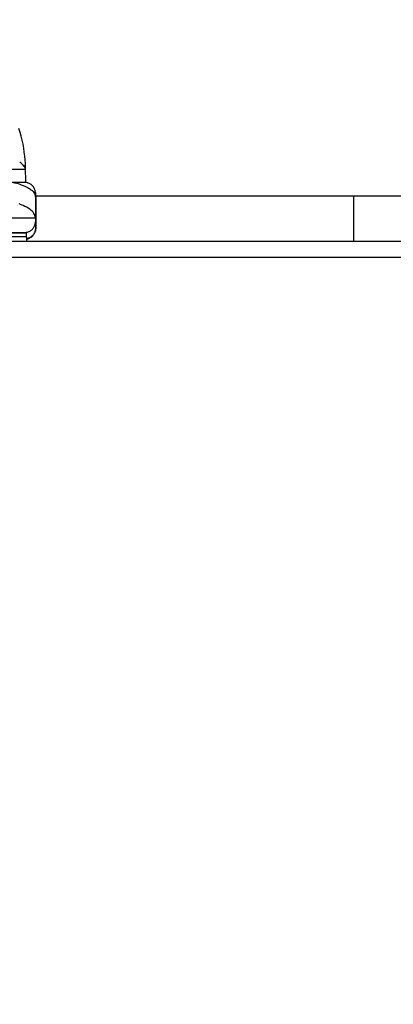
# Model space of a CAD drawing. Header units: centimetres. Extents: x 22052 to 56535, y 76485 to 78519.
# Tile 70 of 235: x 35531.9 to 35535.18, y 77889.4 to 77898.06. Entities that reach past the tile are written whole.
import ezdxf
from ezdxf import colors
from ezdxf.entities.mleader import LeaderData, LeaderLine
from ezdxf.math import Vec2, Vec3

# ---------------------------------------------------------------- set-up
doc = ezdxf.new("R2010")
doc.units = ezdxf.units.CM
doc.layers.add('$_urządzenia', color=250, linetype='Continuous')
doc.layers.add('IS_Opis', color=250, linetype='Continuous', lineweight=9)
doc.styles.add('styl1', font='ARIALN.TTF')

# ---------------------------------------------------------------- blocks, each defined once
blk = doc.blocks.new('A$C92957c0b')
at = {"layer": '$_urządzenia'}
for p, q in [((12.814, -23.82), (12.79, -22.48)), ((11.527, -22.641), (12.793, -22.641)), ((11.685, -23.809), (12.665, -23.809)), ((13.665, -24.743), (13.664, -24.698)), ((13.664, -24.698), (13.69, -25.208)), ((13.664, -25.057), (13.664, -26.922)), ((13.665, -25.084), (13.664, -25.057)), ((13.665, -24.743), (13.665, -25.084)), ((13.665, -24.743), (13.691, -25.253)), ((13.679, -25), (79.175, -25)), ((41.656, -29), (41.661, -25)), ((13.69, -25.209), (13.691, -25.253)), ((13.691, -25.256), (13.69, -25.209)), ((13.691, -25.256), (13.691, -25.253)), ((13.691, -25.256), (13.691, -27.854)), ((13.665, -26.951), (7.939, -26.951)), ((13.664, -26.922), (13.665, -26.951)), ((13.665, -26.951), (13.665, -27.292)), ((13.691, -27.851), (13.665, -27.292)), ((7.348, -28.225), (12.665, -28.225)), ((12.892, -28.284), (9.508, -28.284)), ((12.665, -28.225), (12.668, -28.284)), ((12.904, -29), (12.892, -28.284)), ((13.443, -28.465), (13.398, -28.509)), ((13.691, -27.851), (13.691, -27.854)), ((0, -29), (298.6, -29)), ((12.897, -28.605), (9.508, -28.605)), ((0, -30.4), (300, -30.4))]:
    blk.add_line(p, q, dxfattribs=at)
for points in [[(12.79, -22.48), (12.782, -22.198), (12.761, -21.846), (12.73, -21.495), (12.688, -21.145), (12.635, -20.796), (12.572, -20.449), (12.497, -20.103), (12.412, -19.76), (12.317, -19.419), (12.211, -19.08)], [(12.62, -22.349), (12.599, -22.324), (12.576, -22.297), (12.552, -22.269), (12.527, -22.241), (12.5, -22.212), (12.472, -22.182), (12.442, -22.151), (12.412, -22.12), (12.38, -22.089), (12.348, -22.058), (12.314, -22.027), (12.28, -21.997)], [(12.705, -22.46), (12.686, -22.435), (12.666, -22.408), (12.644, -22.379), (12.62, -22.349)], [(12.79, -22.48), (12.789, -22.47), (12.787, -22.46), (12.783, -22.45), (12.777, -22.441), (12.77, -22.431), (12.761, -22.422), (12.751, -22.412), (12.739, -22.403), (12.726, -22.395), (12.712, -22.386), (12.696, -22.378), (12.679, -22.37), (12.66, -22.363), (12.641, -22.356), (12.62, -22.349)], [(12.748, -22.527), (12.735, -22.506), (12.721, -22.484), (12.705, -22.46)], [(12.776, -22.58), (12.768, -22.564), (12.759, -22.546), (12.748, -22.527)], [(12.793, -22.641), (12.792, -22.631), (12.79, -22.62), (12.787, -22.608), (12.782, -22.595), (12.776, -22.58)], [(9.164, -23.545), (9.425, -23.547), (9.682, -23.555), (9.937, -23.567), (10.19, -23.585), (10.441, -23.608), (10.687, -23.635), (10.928, -23.668), (11.163, -23.705), (11.392, -23.746), (11.612, -23.792), (11.826, -23.843), (12.03, -23.897), (12.224, -23.955), (12.41, -24.018), (12.583, -24.083), (12.746, -24.152)], [(12.815, -23.82), (12.741, -23.812), (12.665, -23.809)], [(12.746, -24.152), (12.897, -24.224), (13.035, -24.299), (13.16, -24.376), (13.273, -24.456), (13.372, -24.538), (13.456, -24.621), (13.527, -24.707), (13.583, -24.793), (13.625, -24.88), (13.652, -24.968), (13.664, -25.057)], [(13.664, -24.698), (13.662, -24.673), (13.654, -24.603), (13.64, -24.535), (13.621, -24.468), (13.596, -24.402), (13.566, -24.338), (13.531, -24.276), (13.491, -24.217), (13.447, -24.161), (13.398, -24.108), (13.345, -24.059), (13.289, -24.013), (13.229, -23.972), (13.165, -23.934), (13.099, -23.902), (13.031, -23.874), (12.96, -23.851), (12.888, -23.833), (12.815, -23.82)], [(13.664, -26.922), (13.652, -26.824), (13.625, -26.728), (13.583, -26.633), (13.527, -26.538), (13.456, -26.444), (13.372, -26.353), (13.273, -26.263), (13.16, -26.176), (13.035, -26.091), (12.897, -26.009), (12.746, -25.93), (12.583, -25.855), (12.41, -25.783), (12.224, -25.715)], [(12.665, -28.225), (12.741, -28.223), (12.815, -28.215), (12.888, -28.202), (12.96, -28.184), (13.031, -28.161), (13.099, -28.133), (13.165, -28.1), (13.229, -28.063), (13.289, -28.022), (13.345, -27.976), (13.398, -27.927), (13.447, -27.874), (13.491, -27.818), (13.531, -27.759), (13.566, -27.697), (13.596, -27.633), (13.621, -27.567), (13.64, -27.5), (13.654, -27.432), (13.662, -27.362), (13.665, -27.292)], [(12.9, -28.799), (12.921, -28.795), (12.999, -28.774), (13.074, -28.747), (13.146, -28.715), (13.214, -28.678), (13.278, -28.637), (13.338, -28.591), (13.386, -28.549)], [(13.398, -28.509), (13.35, -28.551), (13.3, -28.59)], [(13.386, -28.549), (13.427, -28.508), (13.477, -28.452), (13.522, -28.392), (13.562, -28.329), (13.597, -28.263), (13.627, -28.195), (13.651, -28.124), (13.67, -28.053), (13.683, -27.98), (13.69, -27.906), (13.691, -27.854)], [(13.387, -28.548), (13.394, -28.538), (13.398, -28.525), (13.398, -28.509)], [(13.691, -27.851), (13.689, -27.912), (13.683, -27.972), (13.672, -28.032), (13.657, -28.092), (13.638, -28.15), (13.615, -28.207), (13.588, -28.263), (13.557, -28.316), (13.523, -28.368), (13.484, -28.418), (13.443, -28.465)], [(13.3, -28.59), (13.247, -28.626), (13.191, -28.658), (13.133, -28.687), (13.074, -28.712), (13.013, -28.734), (12.95, -28.752), (12.9, -28.763)]]:
    blk.add_lwpolyline(points, dxfattribs=at)

msp = doc.modelspace()

# ---------------------------------------------------------------- block references
at = {"layer": '$_urządzenia', "xscale": 0.1, "yscale": 0.1, "zscale": 0.1}
msp.add_blockref('A$C92957c0b', (35530.6695, 77899.0097), dxfattribs=at)

# ---------------------------------------------------------------- leaders
at = {"layer": 'IS_Opis'}
ml = msp.add_multileader_mtext('Standard', dxfattribs=at)
ml.set_content('Projektowany kocioł gazowy 1-funkcyjny 100kW z zamkniętą komorą spalania. Wyposażony w przewód powietrzno-spalinowy 160/110 wyprowadzony ponad dach budynku', color=256, style='styl1')
ml.set_leader_properties()
ml.build(insert=Vec2(0, 0))
ml.multileader.update_dxf_attribs({"dogleg_length": 5, "arrow_head_size": 7.5})
ctx = ml.context
ctx.base_point, ctx.char_height, ctx.arrow_head_size, ctx.landing_gap_size, ctx.plane_origin = Vec3(35142.7244, 77977.5434), 12, 7.5, 5, Vec3(35518.2018, 77880.0378)
ctx.text_align_type = 2
notes = []
notes.append((ctx, [(1, (1, 1, 0), (35460.6695, 77977.5434), (-1, 0), 6.7091, [(2, [(35600.6695, 77899.0097), (35460.6695, 77899.0097), (35530.6695, 77899.0097)], 0, [])])]))
ctx.mtext.insert, ctx.mtext.width, ctx.mtext.defined_height, ctx.mtext.alignment, ctx.mtext.flow_direction = Vec3(35448.9604, 77985.3073), 316.717556, 76.915, 3, 5
for ctx, leaders in notes:
    for number, flags, end, landing, length, lines in leaders:
        leader = LeaderData()
        leader.index, (leader.has_last_leader_line, leader.has_dogleg_vector, leader.attachment_direction) = number, flags
        leader.last_leader_point, leader.dogleg_vector, leader.dogleg_length = Vec3(end), Vec3(landing), length
        for number, points, colour, breaks in lines:
            line = LeaderLine()
            line.index, line.vertices, line.color, line.breaks = number, Vec3.list(points), colors.encode_raw_color(colour), breaks
            leader.lines.append(line)
        ctx.leaders.append(leader)

doc.saveas('drawing.dxf')
